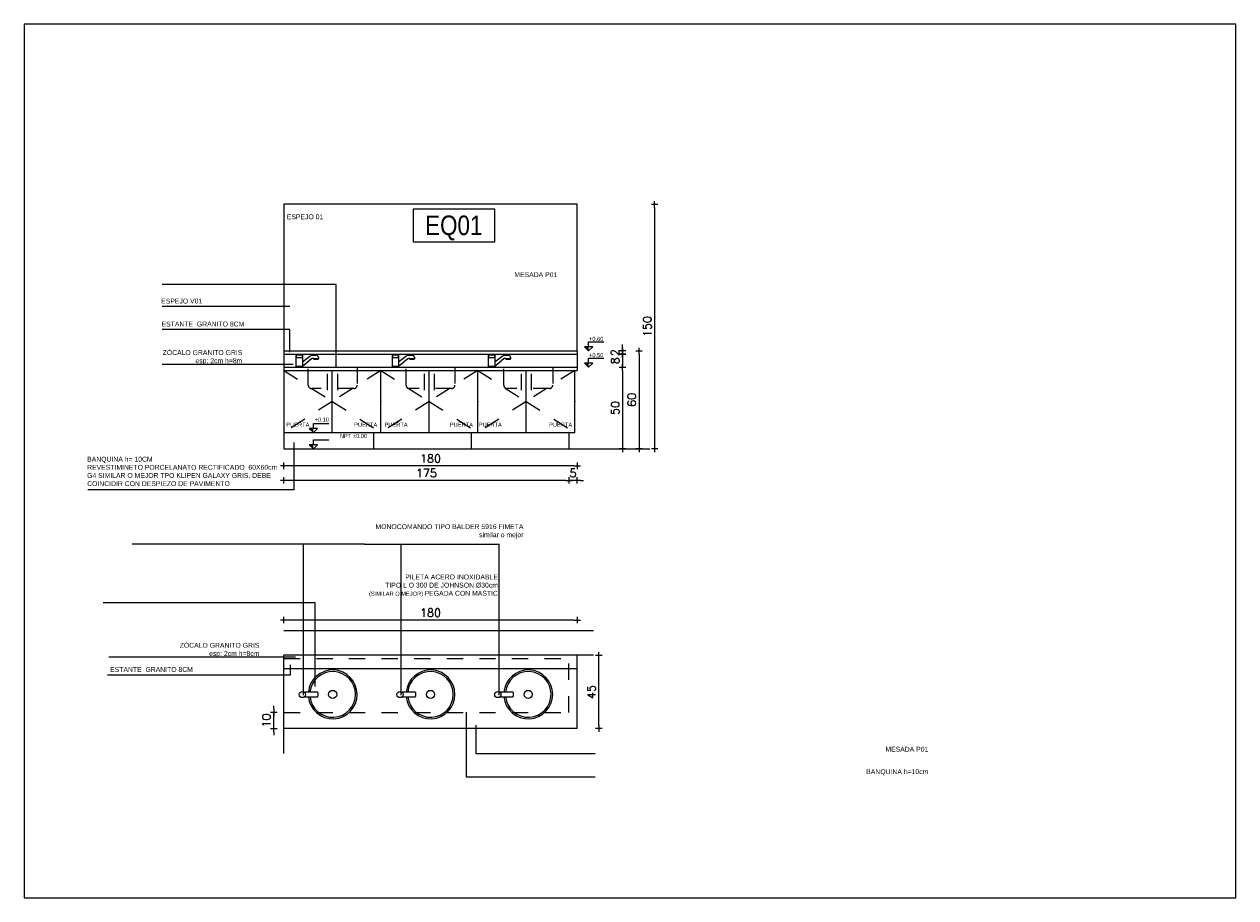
# Model space of a CAD drawing. Header units: millimetres. Extents: x -989 to -850, y -581 to -509.
# Tile 37 of 52: x -988.82 to -981.39, y -520.5 to -515.14. Entities that reach past the tile are written whole.
import ezdxf
from ezdxf.enums import TextEntityAlignment as Align

# ---------------------------------------------------------------- set-up
doc = ezdxf.new("R2010")
doc.units = ezdxf.units.MM
doc.header["$LTSCALE"] = 0.2
doc.linetypes.add('HIDDEN', pattern=[0.375, 0.25, -0.125])
doc.linetypes.add('HIDDEN2', pattern=[4.7625, 3.175, -1.5875])
for name, color, linetype in [('A EQUIPAMIENTO', 5, 'Continuous'), ('A Equipamiento Sanitario', 5, 'Continuous'), ('A MUROS', 1, 'Continuous'), ('A PROYECCION 2', 2, 'Continuous'), ('A PROYECCION DISC', 253, 'HIDDEN2'), ('A SANITARIO', 5, 'Continuous'), ('A TABIQUE', 2, 'Continuous'), ('D PAVIMENTO', 4, 'Continuous'), ('TEXTOS', 2, 'Continuous'), ('TXT CARPINTERIA', 3, 'Continuous'), ('TXT COTA', 3, 'Continuous')]:
    doc.layers.add(name, color=color, linetype=linetype)
doc.styles.add('arial', font='arial.ttf')
doc.styles.add('arial narrow', font='ARIALN.TTF')
doc.styles.add('ROMANS', font='romans.shx')
doc.dimstyles.new('ESC20', dxfattribs={"dimtxt": 0.05, "dimasz": 0.02, "dimexe": 0, "dimexo": 0, "dimgap": 0.02, "dimtad": 1, "dimtoh": 1, "dimdec": 0, "dimlfac": 100, "dimzin": 12, "dimdsep": 46, "dimtxsty": 'ROMANS', "dimblk1": 'PUNTO', "dimblk2": 'PUNTO', "dimsah": 1, "dimcen": 0, "dimse1": 1, "dimse2": 1, "dimclrd": 1, "dimclre": 1, "dimadec": 0, "dimazin": 0, "dimtfac": 0.1, "dimtdec": 0, "dimtix": 1, "dimtmove": 2, "dimatfit": 3, "dimldrblk": 'PUNTO', "dimfxl": 1, "dimtvp": 0.7, "dimtolj": 1, "dimtzin": 0, "dimarcsym": 0})

# ---------------------------------------------------------------- blocks, each defined once
blk = doc.blocks.new('PUNTO')
for p, q in [((-1, 0), (1, 0)), ((0, 1), (0, -1))]:
    blk.add_line(p, q)
at = {"const_width": 0.3}
blk.add_lwpolyline([(-0.15, 0, 1), (0.15, 0, 1)], format="xyb", close=True, dxfattribs=at)
blk = doc.blocks.new('*D24')
at = {"layer": 'Defpoints', "color": 0, "transparency": 16777216}
for p in [(-987.2272, -518.7953), (-987.2272, -519.3981), (-985.4272, -519.3981)]:
    blk.add_point(p, dxfattribs=at)
at = {"layer": 'TXT COTA', "color": 8, "lineweight": -2, "transparency": 16777216}
blk.add_line((-985.4472, -518.7953), (-987.2072, -518.7953), dxfattribs=at)
at = {"layer": 'TXT COTA', "color": 8, "lineweight": -2, "transparency": 16777216, "xscale": 0.02, "yscale": 0.02, "zscale": 0.02, "rotation": 180}
blk.add_blockref('PUNTO', (-987.2272, -518.7953), dxfattribs=at)
at = {"layer": 'TXT COTA', "color": 8, "lineweight": -2, "transparency": 16777216, "xscale": 0.02, "yscale": 0.02, "zscale": 0.02}
blk.add_blockref('PUNTO', (-985.4272, -518.7953), dxfattribs=at)
at = {"layer": 'TXT COTA', "color": 0, "transparency": 16777216, "insert": (-986.3272, -518.7503), "char_height": 0.05, "attachment_point": 5, "style": 'ROMANS'}
blk.add_mtext('\\A1;180', dxfattribs=at)
blk = doc.blocks.new('*D25')
at = {"layer": 'Defpoints', "color": 0, "transparency": 16777216}
for p in [(-985.2936, -519.0116), (-985.0826, -519.0116), (-985.1826, -519.4616)]:
    blk.add_point(p, dxfattribs=at)
at = {"layer": 'TXT COTA', "color": 8, "lineweight": -2, "transparency": 16777216}
blk.add_line((-985.2936, -519.4416), (-985.2936, -519.0316), dxfattribs=at)
at = {"layer": 'TXT COTA', "color": 8, "lineweight": -2, "transparency": 16777216, "xscale": 0.02, "yscale": 0.02, "zscale": 0.02}
for p, rotation in [((-985.2936, -519.0116), 90), ((-985.2936, -519.4616), 270)]:
    blk.add_blockref('PUNTO', p, dxfattribs=dict(at, rotation=rotation))
at = {"layer": 'TXT COTA', "color": 0, "transparency": 16777216, "insert": (-985.3386, -519.2366), "char_height": 0.05, "attachment_point": 5, "rotation": 90, "style": 'ROMANS'}
blk.add_mtext('\\A1;45', dxfattribs=at)
blk = doc.blocks.new('*D26')
at = {"layer": 'Defpoints', "color": 0, "transparency": 16777216}
for p in [(-987.4114, -519.3616), (-987.2888, -519.3616), (-987.4114, -519.4616)]:
    blk.add_point(p, dxfattribs=at)
at = {"layer": 'TXT COTA', "color": 8, "lineweight": -2, "transparency": 16777216}
for p, q in [((-987.2888, -519.3416), (-987.2888, -519.3216)), ((-987.2888, -519.4616), (-987.2888, -519.3616)), ((-987.2888, -519.4816), (-987.2888, -519.5016))]:
    blk.add_line(p, q, dxfattribs=at)
at = {"layer": 'TXT COTA', "color": 8, "lineweight": -2, "transparency": 16777216, "xscale": 0.02, "yscale": 0.02, "zscale": 0.02}
for p, rotation in [((-987.2888, -519.3616), 270), ((-987.2888, -519.4616), 90)]:
    blk.add_blockref('PUNTO', p, dxfattribs=dict(at, rotation=rotation))
at = {"layer": 'TXT COTA', "color": 0, "transparency": 16777216, "insert": (-987.3338, -519.4116), "char_height": 0.05, "attachment_point": 5, "rotation": 90, "style": 'ROMANS'}
blk.add_mtext('\\A1;10', dxfattribs=at)
blk = doc.blocks.new('*D27')
at = {"layer": 'Defpoints', "color": 0, "transparency": 16777216}
for p in [(-985.3272, -517.2444), (-985.3272, -517.7444), (-985.1486, -517.7444)]:
    blk.add_point(p, dxfattribs=at)
at = {"layer": 'TXT COTA', "color": 8, "lineweight": -2, "transparency": 16777216}
blk.add_line((-985.1486, -517.2644), (-985.1486, -517.7244), dxfattribs=at)
at = {"layer": 'TXT COTA', "color": 8, "lineweight": -2, "transparency": 16777216, "xscale": 0.02, "yscale": 0.02, "zscale": 0.02}
for p, rotation in [((-985.1486, -517.2444), 90), ((-985.1486, -517.7444), 270)]:
    blk.add_blockref('PUNTO', p, dxfattribs=dict(at, rotation=rotation))
at = {"layer": 'TXT COTA', "color": 0, "transparency": 16777216, "insert": (-985.1936, -517.4944), "char_height": 0.05, "attachment_point": 5, "rotation": 90, "style": 'ROMANS'}
blk.add_mtext('\\A1;50', dxfattribs=at)
blk = doc.blocks.new('*D28')
at = {"layer": 'Defpoints', "color": 0, "transparency": 16777216}
for p in [(-985.4272, -517.1644), (-985.3272, -517.2444), (-985.1486, -517.2444)]:
    blk.add_point(p, dxfattribs=at)
at = {"layer": 'TXT COTA', "color": 8, "lineweight": -2, "transparency": 16777216}
for p, q in [((-985.1486, -517.1444), (-985.1486, -517.1244)), ((-985.1486, -517.1644), (-985.1486, -517.2444)), ((-985.1486, -517.2644), (-985.1486, -517.2844))]:
    blk.add_line(p, q, dxfattribs=at)
at = {"layer": 'TXT COTA', "color": 8, "lineweight": -2, "transparency": 16777216, "xscale": 0.02, "yscale": 0.02, "zscale": 0.02}
for p, rotation in [((-985.1486, -517.1644), 270), ((-985.1486, -517.2444), 90)]:
    blk.add_blockref('PUNTO', p, dxfattribs=dict(at, rotation=rotation))
at = {"layer": 'TXT COTA', "color": 0, "transparency": 16777216, "insert": (-985.1936, -517.2044), "char_height": 0.05, "attachment_point": 5, "rotation": 90, "style": 'ROMANS'}
blk.add_mtext('\\A1;8', dxfattribs=at)
blk = doc.blocks.new('*D29')
at = {"layer": 'Defpoints', "color": 0, "transparency": 16777216}
for p in [(-985.2493, -517.1444), (-985.3272, -517.7444), (-985.0471, -517.7444)]:
    blk.add_point(p, dxfattribs=at)
at = {"layer": 'TXT COTA', "color": 8, "lineweight": -2, "transparency": 16777216}
blk.add_line((-985.0471, -517.1644), (-985.0471, -517.7244), dxfattribs=at)
at = {"layer": 'TXT COTA', "color": 8, "lineweight": -2, "transparency": 16777216, "xscale": 0.02, "yscale": 0.02, "zscale": 0.02}
for p, rotation in [((-985.0471, -517.1444), 90), ((-985.0471, -517.7444), 270)]:
    blk.add_blockref('PUNTO', p, dxfattribs=dict(at, rotation=rotation))
at = {"layer": 'TXT COTA', "color": 0, "transparency": 16777216, "insert": (-985.0921, -517.4444), "char_height": 0.05, "attachment_point": 5, "rotation": 90, "style": 'ROMANS'}
blk.add_mtext('\\A1;60', dxfattribs=at)
blk = doc.blocks.new('*D30')
at = {"layer": 'Defpoints', "color": 0, "transparency": 16777216}
for p in [(-985.4272, -517.1444), (-985.4272, -517.1644), (-985.1486, -517.1644)]:
    blk.add_point(p, dxfattribs=at)
at = {"layer": 'TXT COTA', "color": 8, "lineweight": -2, "transparency": 16777216}
for p, q in [((-985.1486, -517.1244), (-985.1486, -517.1044)), ((-985.1486, -517.1444), (-985.1486, -517.1644)), ((-985.1486, -517.1844), (-985.1486, -517.2044))]:
    blk.add_line(p, q, dxfattribs=at)
at = {"layer": 'TXT COTA', "color": 8, "lineweight": -2, "transparency": 16777216, "xscale": 0.02, "yscale": 0.02, "zscale": 0.02}
for p, rotation in [((-985.1486, -517.1444), 270), ((-985.1486, -517.1644), 90)]:
    blk.add_blockref('PUNTO', p, dxfattribs=dict(at, rotation=rotation))
at = {"layer": 'TXT COTA', "color": 0, "transparency": 16777216, "insert": (-985.1936, -517.1544), "char_height": 0.05, "attachment_point": 5, "rotation": 90, "style": 'ROMANS'}
blk.add_mtext('\\A1;2', dxfattribs=at)
blk = doc.blocks.new('*D31')
at = {"layer": 'Defpoints', "color": 0, "transparency": 16777216}
for p in [(-985.4272, -516.2444), (-985.2316, -517.7444), (-984.9516, -517.7444)]:
    blk.add_point(p, dxfattribs=at)
at = {"layer": 'TXT COTA', "color": 8, "lineweight": -2, "transparency": 16777216}
blk.add_line((-984.9516, -516.2644), (-984.9516, -517.7244), dxfattribs=at)
at = {"layer": 'TXT COTA', "color": 8, "lineweight": -2, "transparency": 16777216, "xscale": 0.02, "yscale": 0.02, "zscale": 0.02}
for p, rotation in [((-984.9516, -516.2444), 90), ((-984.9516, -517.7444), 270)]:
    blk.add_blockref('PUNTO', p, dxfattribs=dict(at, rotation=rotation))
at = {"layer": 'TXT COTA', "color": 0, "transparency": 16777216, "insert": (-984.9966, -516.9944), "char_height": 0.05, "attachment_point": 5, "rotation": 90, "style": 'ROMANS'}
blk.add_mtext('\\A1;150', dxfattribs=at)
blk = doc.blocks.new('*D32')
at = {"layer": 'Defpoints', "color": 0, "transparency": 16777216}
for p in [(-987.2272, -517.1146), (-985.4272, -517.1146), (-987.2272, -517.8493)]:
    blk.add_point(p, dxfattribs=at)
at = {"layer": 'TXT COTA', "color": 8, "lineweight": -2, "transparency": 16777216}
blk.add_line((-985.4472, -517.8493), (-987.2072, -517.8493), dxfattribs=at)
at = {"layer": 'TXT COTA', "color": 8, "lineweight": -2, "transparency": 16777216, "xscale": 0.02, "yscale": 0.02, "zscale": 0.02, "rotation": 180}
blk.add_blockref('PUNTO', (-987.2272, -517.8493), dxfattribs=at)
at = {"layer": 'TXT COTA', "color": 8, "lineweight": -2, "transparency": 16777216, "xscale": 0.02, "yscale": 0.02, "zscale": 0.02}
blk.add_blockref('PUNTO', (-985.4272, -517.8493), dxfattribs=at)
at = {"layer": 'TXT COTA', "color": 0, "transparency": 16777216, "insert": (-986.3272, -517.8043), "char_height": 0.05, "attachment_point": 5, "style": 'ROMANS'}
blk.add_mtext('\\A1;180', dxfattribs=at)
blk = doc.blocks.new('*D33')
at = {"layer": 'Defpoints', "color": 0, "transparency": 16777216}
for p in [(-987.2272, -517.2035), (-985.4772, -517.7444), (-987.2272, -517.9383)]:
    blk.add_point(p, dxfattribs=at)
at = {"layer": 'TXT COTA', "color": 8, "lineweight": -2, "transparency": 16777216}
blk.add_line((-985.4972, -517.9383), (-987.2072, -517.9383), dxfattribs=at)
at = {"layer": 'TXT COTA', "color": 8, "lineweight": -2, "transparency": 16777216, "xscale": 0.02, "yscale": 0.02, "zscale": 0.02, "rotation": 180}
blk.add_blockref('PUNTO', (-987.2272, -517.9383), dxfattribs=at)
at = {"layer": 'TXT COTA', "color": 8, "lineweight": -2, "transparency": 16777216, "xscale": 0.02, "yscale": 0.02, "zscale": 0.02}
blk.add_blockref('PUNTO', (-985.4772, -517.9383), dxfattribs=at)
at = {"layer": 'TXT COTA', "color": 0, "transparency": 16777216, "insert": (-986.3522, -517.8933), "char_height": 0.05, "attachment_point": 5, "style": 'ROMANS'}
blk.add_mtext('\\A1;175', dxfattribs=at)
blk = doc.blocks.new('*D34')
at = {"layer": 'Defpoints', "color": 0, "transparency": 16777216}
for p in [(-985.4772, -517.2035), (-985.4272, -517.2644), (-985.4772, -517.9383)]:
    blk.add_point(p, dxfattribs=at)
at = {"layer": 'TXT COTA', "color": 8, "lineweight": -2, "transparency": 16777216}
for p, q in [((-985.4972, -517.9383), (-985.5172, -517.9383)), ((-985.4272, -517.9383), (-985.4772, -517.9383)), ((-985.4072, -517.9383), (-985.3872, -517.9383))]:
    blk.add_line(p, q, dxfattribs=at)
at = {"layer": 'TXT COTA', "color": 8, "lineweight": -2, "transparency": 16777216, "xscale": 0.02, "yscale": 0.02, "zscale": 0.02}
blk.add_blockref('PUNTO', (-985.4772, -517.9383), dxfattribs=at)
at = {"layer": 'TXT COTA', "color": 8, "lineweight": -2, "transparency": 16777216, "xscale": 0.02, "yscale": 0.02, "zscale": 0.02, "rotation": 180}
blk.add_blockref('PUNTO', (-985.4272, -517.9383), dxfattribs=at)
at = {"layer": 'TXT COTA', "color": 0, "transparency": 16777216, "insert": (-985.4522, -517.8933), "char_height": 0.05, "attachment_point": 5, "style": 'ROMANS'}
blk.add_mtext('\\A1;5', dxfattribs=at)
blk = doc.blocks.new('tipo equip')
blk.add_lwpolyline([(-0.25, -0.1), (0.25, -0.1), (0.25, 0.1), (-0.25, 0.1)], close=True)
at = {"color": 0, "style": 'arial narrow'}
blk.add_attdef('EQ02A', text='', height=0.12, dxfattribs=at).set_placement((-0.001, 0.0013), align=Align.MIDDLE_CENTER)

msp = doc.modelspace()

# ---------------------------------------------------------------- hatches: boundary and pattern name
at = {"layer": 'A TABIQUE'}
h = msp.add_hatch(color=256, dxfattribs=at)
h.dxf.hatch_style = 1
h.paths.add_polyline_path([(-985.3566, -517.1192), (-985.3818, -517.1192), (-985.3566, -517.1444)])
h = msp.add_hatch(color=256, dxfattribs=at)
h.dxf.hatch_style = 1
h.paths.add_polyline_path([(-985.3566, -517.2192), (-985.3818, -517.2192), (-985.3566, -517.2444)])
h = msp.add_hatch(color=256, dxfattribs=at)
h.dxf.hatch_style = 1
h.paths.add_polyline_path([(-987.0454, -517.6192), (-987.0706, -517.6192), (-987.0454, -517.6444)])
h = msp.add_hatch(color=256, dxfattribs=at)
h.dxf.hatch_style = 1
h.paths.add_polyline_path([(-987.0454, -517.7192), (-987.0706, -517.7192), (-987.0454, -517.7444)])

# ---------------------------------------------------------------- linework, layer by layer
for p, q in [((-986.9068, -516.7359), (-987.9742, -516.7359)), ((-986.9068, -517.2444), (-986.9068, -516.7359)), ((-987.1894, -516.8708), (-987.9742, -516.8708)), ((-987.1894, -517.0119), (-987.9742, -517.0119)), ((-987.1894, -517.151), (-987.1894, -517.0119)), ((-987.1705, -517.2282), (-987.9742, -517.2282)), ((-987.1648, -517.7053), (-987.1648, -517.9953)), ((-987.1648, -517.9953), (-988.4301, -517.9953)), ((-986.7311, -518.3288), (-988.158, -518.3288)), ((-987.1066, -519.2559), (-987.1066, -518.3288)), ((-986.7311, -518.3288), (-985.9066, -518.3288)), ((-986.5066, -519.2559), (-986.5066, -518.3288)), ((-985.9066, -519.2559), (-985.9066, -518.3288)), ((-987.0354, -518.6893), (-988.3352, -518.6893)), ((-987.0354, -519.2039), (-987.0354, -518.6893)), ((-987.1561, -519.0227), (-988.3018, -519.0227)), ((-987.1892, -519.0693), (-987.1892, -519.1342)), ((-987.1892, -519.1342), (-988.309, -519.1342)), ((-986.106, -519.7602), (-986.106, -519.3602)), ((-986.0485, -519.4402), (-986.0485, -519.6149)), ((-986.0485, -519.6149), (-985.3172, -519.6149)), ((-985.3172, -519.7602), (-986.106, -519.7602))]:
    msp.add_line(p, q)
at = {"color": 253}
for p, q in [((-986.6772, -517.6444), (-986.6772, -517.7444)), ((-986.0772, -517.6444), (-986.0772, -517.7444)), ((-985.4772, -517.6444), (-985.4772, -517.7444))]:
    msp.add_line(p, q, dxfattribs=at)
msp.add_lwpolyline([(-981.3852, -515.1395), (-988.8202, -515.1395), (-988.8202, -520.4993), (-981.3852, -520.4993)], close=True)
msp.add_lwpolyline([(-985.4272, -516.2444), (-987.2272, -516.2444), (-987.2272, -517.1444), (-985.4272, -517.1444), (-985.4272, -516.2444)], dxfattribs=at)
at = {"layer": 'A EQUIPAMIENTO'}
for points in [[(-987.1008, -519.2663), (-987.024, -519.266, 0.414214), (-987.017, -519.2589), (-987.0171, -519.2449, 0.414214), (-987.0241, -519.238), (-987.1009, -519.2383)], [(-986.5008, -519.2663), (-986.424, -519.266, 0.414214), (-986.417, -519.2589), (-986.4171, -519.2449, 0.414214), (-986.4241, -519.238), (-986.5009, -519.2383)], [(-985.9008, -519.2663), (-985.824, -519.266, 0.414214), (-985.817, -519.2589), (-985.8171, -519.2449, 0.414214), (-985.8241, -519.238), (-985.9009, -519.2383)]]:
    msp.add_lwpolyline(points, format="xyb", dxfattribs=at)
for centre, radius in [((-987.1137, -519.2523), 0.019), ((-986.9272, -519.2516), 0.025), ((-986.9272, -519.2516), 0.025), ((-986.5137, -519.2523), 0.019), ((-986.3272, -519.2516), 0.025), ((-986.3272, -519.2516), 0.025), ((-985.9137, -519.2523), 0.019), ((-985.7272, -519.2516), 0.025)]:
    msp.add_circle(centre, radius, dxfattribs=at)
for centre, radius, start, end in [((-986.9272, -519.2516), 0.15, 185.5716, 174.8608), ((-986.3272, -519.2516), 0.15, 185.5716, 174.8608), ((-985.7272, -519.2516), 0.15, 185.5716, 174.8608), ((-986.9272, -519.2516), 0.14, 185.95537, 174.47703), ((-986.3272, -519.2516), 0.14, 185.95537, 174.47703), ((-985.7272, -519.2516), 0.14, 185.95537, 174.47703)]:
    msp.add_arc(centre, radius, start, end, dxfattribs=at)
at = {"layer": 'A Equipamiento Sanitario', "linetype": 'HIDDEN'}
msp.add_line((-987.2272, -519.0316), (-985.4272, -519.0316), dxfattribs=at)
at = {"layer": 'A Equipamiento Sanitario'}
for p, q in [((-985.4272, -519.4616), (-985.4272, -519.0116)), ((-985.4272, -519.4616), (-985.4272, -519.0116)), ((-987.2272, -519.0916), (-985.4272, -519.0916)), ((-985.4272, -519.4616), (-987.2272, -519.4616))]:
    msp.add_line(p, q, dxfattribs=at)
at = {"layer": 'A MUROS'}
for p, q in [((-985.3272, -518.8616), (-987.2272, -518.8616)), ((-985.3272, -519.0116), (-987.2272, -519.0116)), ((-987.2272, -519.6144), (-987.2272, -519.0116))]:
    msp.add_line(p, q, dxfattribs=at)
at = {"layer": 'A PROYECCION 2', "color": 4, "linetype": 'Continuous', "lineweight": 13}
for p, q in [((-987.2272, -517.1444), (-985.4272, -517.1444)), ((-987.2272, -517.1644), (-985.4272, -517.1644)), ((-985.4272, -517.1444), (-985.4272, -517.1644)), ((-985.4272, -517.1644), (-985.4272, -517.2444))]:
    msp.add_line(p, q, dxfattribs=at)
at = {"layer": 'A PROYECCION 2', "linetype": 'Continuous', "lineweight": 13}
for p, q in [((-987.2272, -517.2444), (-985.4272, -517.2444)), ((-985.4272, -517.2444), (-985.4272, -517.2644)), ((-987.2272, -517.2644), (-985.4272, -517.2644))]:
    msp.add_line(p, q, dxfattribs=at)
at = {"layer": 'A PROYECCION DISC', "ltscale": 0.1}
for p, q in [((-987.2272, -517.2644), (-986.9297, -517.4544)), ((-986.6322, -517.2644), (-986.9297, -517.4544)), ((-986.6322, -517.2644), (-986.3347, -517.4544)), ((-986.0372, -517.2644), (-986.3347, -517.4544)), ((-986.0372, -517.2644), (-985.7397, -517.4544)), ((-985.4422, -517.2644), (-985.7397, -517.4544)), ((-986.9297, -517.4544), (-987.2272, -517.6444)), ((-986.9297, -517.4544), (-986.6322, -517.6444)), ((-986.3347, -517.4544), (-986.6322, -517.6444)), ((-986.3347, -517.4544), (-986.0372, -517.6444)), ((-985.7397, -517.4544), (-986.0372, -517.6444)), ((-985.7397, -517.4544), (-985.4422, -517.6444))]:
    msp.add_line(p, q, dxfattribs=at)
at = {"layer": 'A PROYECCION DISC', "linetype": 'HIDDEN'}
for p, q in [((-985.4772, -519.3616), (-985.4772, -519.0116)), ((-987.2272, -519.3616), (-985.4772, -519.3616))]:
    msp.add_line(p, q, dxfattribs=at)
at = {"layer": 'A PROYECCION DISC', "ltscale": 0.1}
for points in [[(-986.7772, -517.2444), (-986.7772, -517.3544, -0.414214), (-986.7972, -517.3744), (-987.0572, -517.3744, -0.414214), (-987.0772, -517.3544), (-987.0772, -517.2444)], [(-986.1772, -517.2444), (-986.1772, -517.3544, -0.414214), (-986.1972, -517.3744), (-986.4572, -517.3744, -0.414214), (-986.4772, -517.3544), (-986.4772, -517.2444)], [(-985.5772, -517.2444), (-985.5772, -517.3544, -0.414214), (-985.5972, -517.3744), (-985.8572, -517.3744, -0.414214), (-985.8772, -517.3544), (-985.8772, -517.2444)]]:
    msp.add_lwpolyline(points, format="xyb", dxfattribs=at)
at = {"layer": 'A SANITARIO', "linetype": 'ByBlock'}
for p, q in [((-987.1512, -517.2444), (-987.1512, -517.1709)), ((-987.1132, -517.1709), (-987.1132, -517.2444)), ((-986.5612, -517.2444), (-986.5612, -517.1709)), ((-986.5232, -517.1709), (-986.5232, -517.2444)), ((-985.9712, -517.2444), (-985.9712, -517.1709)), ((-985.9332, -517.1709), (-985.9332, -517.2444)), ((-987.0153, -517.1919), (-987.0453, -517.1919)), ((-987.0423, -517.1949), (-987.0183, -517.1949)), ((-987.0153, -517.1849), (-987.0153, -517.1919)), ((-986.4253, -517.1919), (-986.4553, -517.1919)), ((-986.4523, -517.1949), (-986.4283, -517.1949)), ((-986.4253, -517.1849), (-986.4253, -517.1919)), ((-985.8353, -517.1919), (-985.8653, -517.1919)), ((-985.8623, -517.1949), (-985.8383, -517.1949)), ((-985.8353, -517.1849), (-985.8353, -517.1919)), ((-986.9609, -517.2855), (-986.9609, -517.3855)), ((-986.8985, -517.2855), (-986.8985, -517.3855)), ((-986.3659, -517.2855), (-986.3659, -517.3855)), ((-986.3035, -517.2855), (-986.3035, -517.3855)), ((-985.7709, -517.2855), (-985.7709, -517.3855)), ((-985.7085, -517.2855), (-985.7085, -517.3855))]:
    msp.add_line(p, q, dxfattribs=at)
for points in [[(-987.1457, -517.1836), (-987.1132, -517.1836), (-987.1132, -517.1704), (-987.1512, -517.1704), (-987.1512, -517.1836), (-987.1457, -517.1836)], [(-986.5557, -517.1836), (-986.5232, -517.1836), (-986.5232, -517.1704), (-986.5612, -517.1704), (-986.5612, -517.1836), (-986.5557, -517.1836)], [(-985.9657, -517.1836), (-985.9332, -517.1836), (-985.9332, -517.1704), (-985.9712, -517.1704), (-985.9712, -517.1836), (-985.9657, -517.1836)], [(-987.1512, -517.2369), (-987.1132, -517.2369)], [(-986.5612, -517.2369), (-986.5232, -517.2369)], [(-985.9712, -517.2369), (-985.9332, -517.2369)]]:
    msp.add_lwpolyline(points, dxfattribs=at)
for points in [[(-987.1132, -517.2101), (-987.0677, -517.1769, -0.192531), (-987.0501, -517.1699), (-987.0303, -517.1699, 0)], [(-986.5232, -517.2101), (-986.4777, -517.1769, -0.192531), (-986.4601, -517.1699), (-986.4403, -517.1699, 0)], [(-985.9332, -517.2101), (-985.8877, -517.1769, -0.192531), (-985.8701, -517.1699), (-985.8503, -517.1699, 0)], [(-987.1132, -517.2369), (-987.0566, -517.1912, -0.192531), (-987.0483, -517.1879)], [(-987.0483, -517.1879, -0.414214), (-987.0453, -517.1909), (-987.0453, -517.1919)], [(-986.5232, -517.2369), (-986.4666, -517.1912, -0.192531), (-986.4583, -517.1879)], [(-986.4583, -517.1879, -0.414214), (-986.4553, -517.1909), (-986.4553, -517.1919)], [(-985.9332, -517.2369), (-985.8766, -517.1912, -0.192531), (-985.8683, -517.1879)], [(-985.8683, -517.1879, -0.414214), (-985.8653, -517.1909), (-985.8653, -517.1919)]]:
    msp.add_lwpolyline(points, format="xyb", dxfattribs=at)
for centre, radius, start, end in [((-987.0303, -517.1849), 0.015, 0, 90), ((-986.4403, -517.1849), 0.015, 0, 90), ((-985.8503, -517.1849), 0.015, 0, 90), ((-987.0423, -517.1919), 0.003, 180, 270), ((-987.0183, -517.1919), 0.003, 270, 0), ((-986.4523, -517.1919), 0.003, 180, 270), ((-986.4283, -517.1919), 0.003, 270, 0), ((-985.8623, -517.1919), 0.003, 180, 270), ((-985.8383, -517.1919), 0.003, 270, 0)]:
    msp.add_arc(centre, radius, start, end, dxfattribs=at)
at = {"layer": 'A TABIQUE'}
for p, q in [((-985.3566, -517.1444), (-985.3818, -517.1192)), ((-985.3314, -517.1192), (-985.3818, -517.1192)), ((-985.3566, -517.1444), (-985.3314, -517.1192)), ((-985.3566, -517.2444), (-985.3818, -517.2192)), ((-985.3314, -517.2192), (-985.3818, -517.2192)), ((-985.3566, -517.2444), (-985.3314, -517.2192)), ((-987.0454, -517.6444), (-987.0706, -517.6192)), ((-987.0202, -517.6192), (-987.0706, -517.6192)), ((-987.0454, -517.6444), (-987.0202, -517.6192)), ((-987.0454, -517.7444), (-987.0706, -517.7192)), ((-987.0202, -517.7192), (-987.0706, -517.7192)), ((-987.0454, -517.7444), (-987.0202, -517.7192))]:
    msp.add_line(p, q, dxfattribs=at)
for points in [[(-985.3566, -517.1192), (-985.3566, -517.0892), (-985.2628, -517.0892)], [(-985.3566, -517.2192), (-985.3566, -517.1892), (-985.2628, -517.1892)], [(-987.0454, -517.6192), (-987.0454, -517.5892), (-986.9516, -517.5892)], [(-987.0454, -517.7192), (-987.0454, -517.6892), (-986.9516, -517.6892)]]:
    msp.add_lwpolyline(points, dxfattribs=at)
at = {"layer": 'D PAVIMENTO', "color": 1, "linetype": 'Continuous', "lineweight": 13}
for p, q in [((-987.2272, -517.1444), (-987.2272, -517.7444)), ((-986.9297, -517.6444), (-986.9297, -517.2644)), ((-986.6322, -517.6444), (-986.6322, -517.2644)), ((-986.3347, -517.6444), (-986.3347, -517.2644)), ((-986.0372, -517.6444), (-986.0372, -517.2644)), ((-985.7397, -517.6444), (-985.7397, -517.2644)), ((-985.4422, -517.6444), (-985.4422, -517.2644)), ((-987.2272, -517.6444), (-985.4422, -517.6444)), ((-987.2272, -517.7444), (-984.9811, -517.7444))]:
    msp.add_line(p, q, dxfattribs=at)
for p in [(-986.9297, -517.4544), (-986.6322, -517.4544), (-986.3347, -517.4544), (-986.0372, -517.4544), (-985.7397, -517.4544), (-985.4422, -517.4544)]:
    msp.add_point(p, dxfattribs=at)

# ---------------------------------------------------------------- block references
at = {"layer": 'TXT CARPINTERIA'}
msp.add_blockref('tipo equip', (-986.1832, -516.3745), dxfattribs=at).add_auto_attribs({'EQ02A': 'EQ01'})

# ---------------------------------------------------------------- texts
at = {"color": 253, "insert": (-988.434, -517.9736), "char_height": 0.03, "width": 1.42439, "attachment_point": 7, "style": 'arial'}
msp.add_mtext('{\\C2;BANQUINA h= 10CM\\PREVESTIMINETO PORCELANATO RECTIFICADO  60X60cm\\PG4 SIMILAR O MEJOR TPO KLIPEN GALAXY GRIS, DEBE\\PCOINCIDIR CON DESPIEZO DE PAVIMENTO}', dxfattribs=at)
at = {"layer": 'TEXTOS', "char_height": 0.03, "width": 2.419581, "style": 'arial'}
for s, insert, attachment_point in [('ESPEJO 01', (-987.2087, -516.3367), 7), ('MESADA P01', (-985.5492, -516.6916), 9), ('MONOCOMANDO TIPO BALDER 5916 FIMETA\\Psimilar o mejor', (-985.7564, -518.2962), 9), ('{\\C2;PILETA ACERO INOXIDABLE\\PTIPO L O 300 DE JOHNSON Ø30cm\\P\\H0.83333x;(SIMILAR O MEJOR) \\H1.2x;PEGADA CON MASTIC}', (-985.9135, -518.6536), 9), ('MESADA P01', (-983.2721, -519.6032), 9), ('BANQUINA h=10cm', (-983.2721, -519.7486), 9)]:
    msp.add_mtext(s, dxfattribs=dict(at, insert=insert, attachment_point=attachment_point))
at = {"layer": 'TEXTOS', "attachment_point": 9, "style": 'arial'}
for s, width, insert, char_height in [('\\A1;ESPEJO V01', 1.260219, (-987.7279, -516.8534), 0.03), ('\\A1;ESTANTE  GRANITO 8CM', 1.260219, (-987.4697, -516.9945), 0.03), ('\\A1;ZÓCALO GRANITO GRIS\\Pesp: 2cm h=8m', 0.912128, (-987.4817, -517.2282), 0.03), ('\\A1;PUERTA', 0.646215, (-987.07, -517.6096), 0.025), ('\\A1;PUERTA', 0.646215, (-986.6539, -517.6096), 0.025), ('\\A1;PUERTA', 0.646215, (-986.4673, -517.6096), 0.025), ('\\A1;PUERTA', 0.646215, (-986.0666, -517.6096), 0.025), ('\\A1;PUERTA', 0.646215, (-985.8891, -517.6096), 0.025), ('\\A1;PUERTA', 0.646215, (-985.4578, -517.6096), 0.025), ('\\A1;ZÓCALO GRANITO GRIS\\Pesp: 2cm h=8cm', 0.912128, (-987.377, -519.0244), 0.03), ('\\A1;ESTANTE  GRANITO 8CM', 1.260219, (-987.7852, -519.1138), 0.03)]:
    msp.add_mtext_dynamic_manual_height_columns(s, width=width, gutter_width=12.5, heights=[0], dxfattribs=dict(at, insert=insert, char_height=char_height))
at = {"layer": 'TXT COTA', "char_height": 0.025, "attachment_point": 7, "style": 'arial'}
for s, insert in [('+0.60', (-985.3544, -517.0827)), ('+0.50', (-985.3544, -517.1827)), ('+0.10', (-987.0382, -517.5784)), ('NPT ±0.00', (-986.8832, -517.6784))]:
    msp.add_mtext(s, dxfattribs=dict(at, insert=insert))

# ---------------------------------------------------------------- dimensions: what is measured, and where the dimension line sits
at = {"layer": 'TXT COTA'}
for base, p1, p2, angle, picture, middle in [((-984.9516, -517.7444), (-985.4272, -516.2444), (-985.2316, -517.7444), 90, '*D31', (-984.9966, -516.9944)), ((-987.2272, -517.8493), (-985.4272, -517.1146), (-987.2272, -517.1146), 180, '*D32', (-986.3272, -517.8043)), ((-985.1486, -517.1644), (-985.4272, -517.1444), (-985.4272, -517.1644), 90, '*D30', (-985.1936, -517.1544)), ((-985.1486, -517.2444), (-985.4272, -517.1644), (-985.3272, -517.2444), 90, '*D28', (-985.1936, -517.2044)), ((-985.0471, -517.7444), (-985.2493, -517.1444), (-985.3272, -517.7444), 90, '*D29', (-985.0921, -517.4444)), ((-987.2272, -517.9383), (-985.4772, -517.7444), (-987.2272, -517.2035), 180, '*D33', (-986.3522, -517.8933)), ((-985.4772, -517.9383), (-985.4272, -517.2644), (-985.4772, -517.2035), 180, '*D34', (-985.4522, -517.8933)), ((-985.1486, -517.7444), (-985.3272, -517.2444), (-985.3272, -517.7444), 90, '*D27', (-985.1936, -517.4944)), ((-987.2272, -518.7953), (-985.4272, -519.3981), (-987.2272, -519.3981), 0, '*D24', (-986.3272, -518.7503)), ((-985.2936, -519.0116), (-985.1826, -519.4616), (-985.0826, -519.0116), 90, '*D25', (-985.3386, -519.2366)), ((-987.2888, -519.3616), (-987.4114, -519.4616), (-987.4114, -519.3616), 90, '*D26', (-987.3338, -519.4116))]:
    dim = msp.add_linear_dim(base=base, p1=p1, p2=p2, angle=angle, dimstyle='ESC20', override={"dimclrd": 8}, dxfattribs=at)
    dim.commit()
    dim.dimension.update_dxf_attribs({"geometry": picture, "text_midpoint": middle})

doc.saveas('drawing.dxf')
